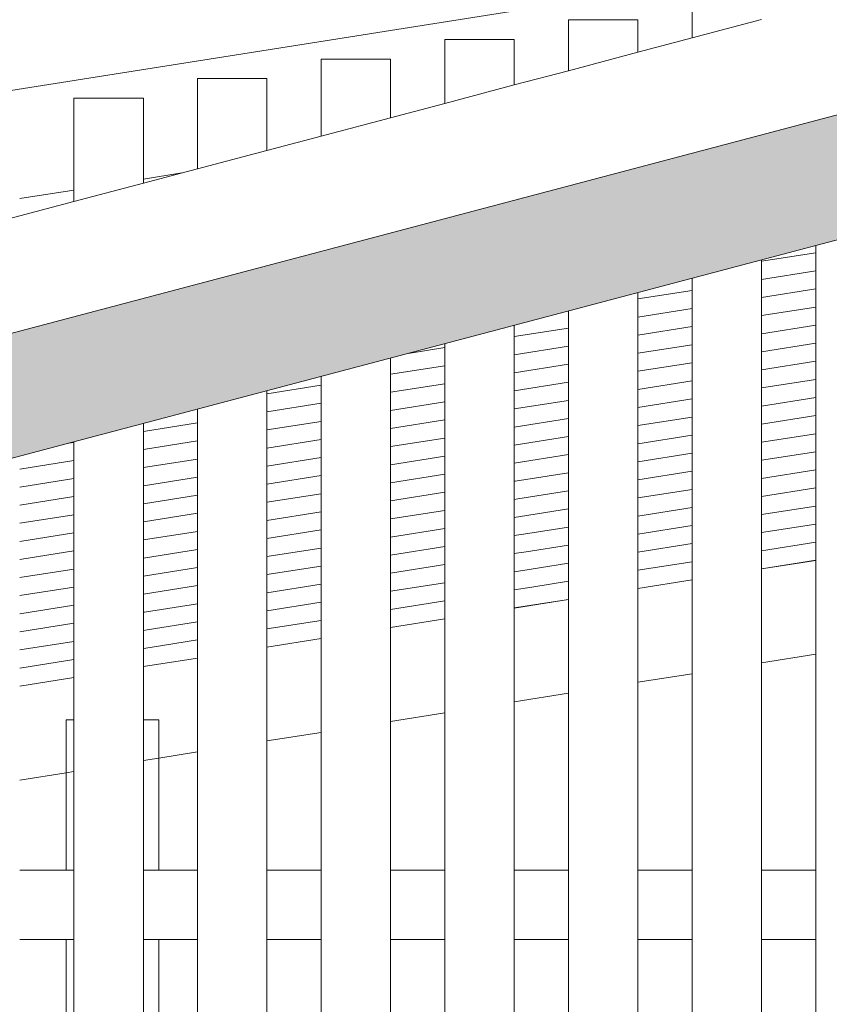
# Model space of a CAD drawing. Header units: millimetres. Extents: x -65 to 293624, y -1905 to 31061.
# Tile 147 of 256: x 105472 to 105996, y 20915 to 21551. Entities that reach past the tile are written whole.
import ezdxf

# ---------------------------------------------------------------- set-up
doc = ezdxf.new("R2010")
doc.units = ezdxf.units.MM
doc.header["$MEASUREMENT"] = 0
for name, color, linetype in [('1232 Välisseinad.AR', 7, 'Continuous'), ('1244 Fassaadivarustus.AR', 7, 'Continuous'), ('1245 Klaasfassaadid.AR', 7, 'Continuous'), ('1245 Sisehoovi varjestus.AR', 7, 'Continuous'), ('1263 Katuse alusserv.AR', 7, 'Continuous')]:
    doc.layers.add(name, color=color, linetype=linetype)
pattern_1 = [(180, (20443.1, 12361.43), (0, 500), []), (90, (20443.1, 12361.4), (1000, 0), [500, -500]), (90, (19943.1, 12861.4), (1000, 0), [500, -500])]

# ---------------------------------------------------------------- blocks, each defined once
blk = doc.blocks.new('Section Element_1119_3', base_point=(20443.11, 12361.43))
at = {"layer": '1232 Välisseinad.AR', "linetype": 'Continuous', "lineweight": 0, "true_color": 0x000000}
h = blk.add_hatch(dxfattribs=at)
h.set_pattern_fill('Plokk_Panel_100x50_0003', color=178, style=0, pattern_type=2)
h.set_pattern_definition(pattern_1)
h.paths.add_polyline_path([(106995.55, 21827.45), (104761.88, 22571.88), (104761.88, 21394.37), (106242.59, 21628.33)])
h = blk.add_hatch(dxfattribs=at)
h.set_pattern_fill('Plokk_Panel_100x50_0003', color=178, style=0, pattern_type=2)
h.set_pattern_definition(pattern_1)
h.paths.add_polyline_path([(106995.55, 21827.45), (104761.88, 22571.88), (104761.88, 21394.37), (106242.59, 21628.33)])
blk = doc.blocks.new('Section Element_1417_3', base_point=(20443.11, 12361.43))
at = {"layer": '1263 Katuse alusserv.AR', "linetype": 'Continuous', "lineweight": 0, "true_color": 0x000000}
for points in [[(107334.48, 21842.54), (104676.88, 21139.73), (104676.88, 21093.06), (107334.48, 21795.88)], [(107334.48, 21795.88), (104676.88, 21093.06), (104676.88, 21080.62), (107334.48, 21783.44)], [(104676.88, 21080.62), (104676.88, 21058.85), (107334.48, 21761.66), (107334.48, 21783.44)]]:
    blk.add_hatch(color=178, dxfattribs=at).paths.add_polyline_path(points)
at = {"layer": '1263 Katuse alusserv.AR', "color": 7, "linetype": 'Continuous', "lineweight": 13}
for p, q in [((107120.25, 21785.89), (104676.88, 21139.73)), ((105951.88, 21551.45), (105906.88, 21539.55)), ((105906.88, 21539.55), (105871.88, 21530.29)), ((105871.88, 21530.29), (105826.88, 21518.39)), ((105826.88, 21518.39), (105791.88, 21509.13)), ((105791.88, 21509.13), (105746.88, 21497.23)), ((105746.88, 21497.23), (105711.88, 21487.98)), ((105711.88, 21487.98), (105666.88, 21476.08)), ((105666.88, 21476.08), (105631.88, 21466.82)), ((105631.88, 21466.82), (105586.88, 21454.92)), ((105586.88, 21454.92), (105551.88, 21445.67)), ((105551.88, 21445.67), (105506.88, 21433.76)), ((105506.88, 21433.76), (105471.88, 21424.51)), ((105471.88, 21424.51), (105426.88, 21412.61))]:
    blk.add_line(p, q, dxfattribs=at)
at = {"layer": '1263 Katuse alusserv.AR', "color": 7, "linetype": 'Continuous', "lineweight": 15}
blk.add_line((107334.48, 21761.66), (104761.88, 21081.32), dxfattribs=at)
blk = doc.blocks.new('*X1828', base_point=(20443.11, 12361.43))
at = {"layer": '1263 Katuse alusserv.AR', "color": 7, "linetype": 'Continuous', "lineweight": 13}
for p, q in [((105506.88, 21277.98), (105503.48, 21277.44)), ((105506.88, 21277.98), (105503.48, 21277.44)), ((105506.88, 21266.28), (105471.88, 21260.75)), ((105506.88, 21266.28), (105471.88, 21260.75)), ((105506.88, 21254.58), (105471.88, 21249.05)), ((105506.88, 21254.58), (105471.88, 21249.05)), ((105506.88, 21242.89), (105471.88, 21237.36)), ((105506.88, 21242.89), (105471.88, 21237.36)), ((105506.88, 21231.19), (105471.88, 21225.66)), ((105506.88, 21231.19), (105471.88, 21225.66)), ((105506.88, 21219.49), (105471.88, 21213.96)), ((105506.88, 21219.49), (105471.88, 21213.96)), ((105506.88, 21207.79), (105471.88, 21202.26)), ((105506.88, 21207.79), (105471.88, 21202.26)), ((105506.88, 21196.09), (105471.88, 21190.56)), ((105506.88, 21196.09), (105471.88, 21190.56)), ((105506.88, 21184.39), (105471.88, 21178.86)), ((105506.88, 21184.39), (105471.88, 21178.86)), ((105506.88, 21172.7), (105471.88, 21167.17)), ((105506.88, 21172.7), (105471.88, 21167.17)), ((105506.88, 21161), (105471.88, 21155.47)), ((105506.88, 21161), (105471.88, 21155.47)), ((105506.88, 21149.3), (105471.88, 21143.77)), ((105506.88, 21149.3), (105471.88, 21143.77)), ((105506.88, 21137.6), (105471.88, 21132.07)), ((105506.88, 21137.6), (105471.88, 21132.07))]:
    blk.add_line(p, q, dxfattribs=at)
blk = doc.blocks.new('*X1829', base_point=(20443.11, 12361.43))
at = {"layer": '1263 Katuse alusserv.AR', "color": 7, "linetype": 'Continuous', "lineweight": 13}
for p, q in [((105506.88, 21277.98), (105503.48, 21277.44)), ((105506.88, 21277.98), (105503.48, 21277.44)), ((105506.88, 21266.28), (105471.88, 21260.75)), ((105506.88, 21266.28), (105471.88, 21260.75)), ((105506.88, 21254.58), (105471.88, 21249.05)), ((105506.88, 21254.58), (105471.88, 21249.05)), ((105506.88, 21242.89), (105471.88, 21237.36)), ((105506.88, 21242.89), (105471.88, 21237.36)), ((105506.88, 21231.19), (105471.88, 21225.66)), ((105506.88, 21231.19), (105471.88, 21225.66)), ((105506.88, 21219.49), (105471.88, 21213.96)), ((105506.88, 21219.49), (105471.88, 21213.96)), ((105506.88, 21207.79), (105471.88, 21202.26)), ((105506.88, 21207.79), (105471.88, 21202.26)), ((105506.88, 21196.09), (105471.88, 21190.56)), ((105506.88, 21196.09), (105471.88, 21190.56)), ((105506.88, 21184.39), (105471.88, 21178.86)), ((105506.88, 21184.39), (105471.88, 21178.86)), ((105506.88, 21172.7), (105471.88, 21167.17)), ((105506.88, 21172.7), (105471.88, 21167.17)), ((105506.88, 21161), (105471.88, 21155.47)), ((105506.88, 21161), (105471.88, 21155.47)), ((105506.88, 21149.3), (105471.88, 21143.77)), ((105506.88, 21149.3), (105471.88, 21143.77)), ((105506.88, 21137.6), (105471.88, 21132.07)), ((105506.88, 21137.6), (105471.88, 21132.07))]:
    blk.add_line(p, q, dxfattribs=at)
blk = doc.blocks.new('*X1830', base_point=(20443.11, 12361.43))
at = {"layer": '1263 Katuse alusserv.AR', "color": 7, "linetype": 'Continuous', "lineweight": 13}
for p, q in [((105586.88, 21290.62), (105551.88, 21285.09)), ((105586.88, 21290.62), (105551.88, 21285.09)), ((105586.88, 21278.92), (105551.88, 21273.39)), ((105586.88, 21278.92), (105551.88, 21273.39)), ((105586.88, 21267.22), (105551.88, 21261.69)), ((105586.88, 21267.22), (105551.88, 21261.69)), ((105586.88, 21255.53), (105551.88, 21250)), ((105586.88, 21255.53), (105551.88, 21250)), ((105586.88, 21243.83), (105551.88, 21238.3)), ((105586.88, 21243.83), (105551.88, 21238.3)), ((105586.88, 21232.13), (105551.88, 21226.6)), ((105586.88, 21232.13), (105551.88, 21226.6)), ((105586.88, 21220.43), (105551.88, 21214.9)), ((105586.88, 21220.43), (105551.88, 21214.9)), ((105586.88, 21208.73), (105551.88, 21203.2)), ((105586.88, 21208.73), (105551.88, 21203.2)), ((105586.88, 21197.04), (105551.88, 21191.51)), ((105586.88, 21197.04), (105551.88, 21191.51)), ((105586.88, 21185.34), (105551.88, 21179.81)), ((105586.88, 21185.34), (105551.88, 21179.81)), ((105586.88, 21173.64), (105552.66, 21168.23)), ((105586.88, 21173.64), (105552.66, 21168.23)), ((105552.66, 21168.23), (105551.88, 21168.11)), ((105552.66, 21168.23), (105551.88, 21168.11)), ((105586.88, 21161.94), (105554.46, 21156.82)), ((105586.88, 21161.94), (105554.46, 21156.82)), ((105554.46, 21156.82), (105551.88, 21156.41)), ((105554.46, 21156.82), (105551.88, 21156.41)), ((105586.88, 21150.24), (105556.26, 21145.4)), ((105586.88, 21150.24), (105556.26, 21145.4)), ((105556.26, 21145.4), (105551.88, 21144.71)), ((105556.26, 21145.4), (105551.88, 21144.71))]:
    blk.add_line(p, q, dxfattribs=at)
blk = doc.blocks.new('*X1831', base_point=(20443.11, 12361.43))
at = {"layer": '1263 Katuse alusserv.AR', "color": 7, "linetype": 'Continuous', "lineweight": 13}
for p, q in [((105586.88, 21290.62), (105551.88, 21285.09)), ((105586.88, 21290.62), (105551.88, 21285.09)), ((105586.88, 21278.92), (105551.88, 21273.39)), ((105586.88, 21278.92), (105551.88, 21273.39)), ((105586.88, 21267.22), (105551.88, 21261.69)), ((105586.88, 21267.22), (105551.88, 21261.69)), ((105586.88, 21255.53), (105551.88, 21250)), ((105586.88, 21255.53), (105551.88, 21250)), ((105586.88, 21243.83), (105551.88, 21238.3)), ((105586.88, 21243.83), (105551.88, 21238.3)), ((105586.88, 21232.13), (105551.88, 21226.6)), ((105586.88, 21232.13), (105551.88, 21226.6)), ((105586.88, 21220.43), (105551.88, 21214.9)), ((105586.88, 21220.43), (105551.88, 21214.9)), ((105586.88, 21208.73), (105551.88, 21203.2)), ((105586.88, 21208.73), (105551.88, 21203.2)), ((105586.88, 21197.04), (105551.88, 21191.51)), ((105586.88, 21197.04), (105551.88, 21191.51)), ((105586.88, 21185.34), (105551.88, 21179.81)), ((105586.88, 21185.34), (105551.88, 21179.81)), ((105586.88, 21173.64), (105552.66, 21168.23)), ((105586.88, 21173.64), (105552.66, 21168.23)), ((105552.66, 21168.23), (105551.88, 21168.11)), ((105552.66, 21168.23), (105551.88, 21168.11)), ((105586.88, 21161.94), (105554.46, 21156.82)), ((105586.88, 21161.94), (105554.46, 21156.82)), ((105554.46, 21156.82), (105551.88, 21156.41)), ((105554.46, 21156.82), (105551.88, 21156.41)), ((105586.88, 21150.24), (105556.26, 21145.4)), ((105586.88, 21150.24), (105556.26, 21145.4)), ((105556.26, 21145.4), (105551.88, 21144.71)), ((105556.26, 21145.4), (105551.88, 21144.71))]:
    blk.add_line(p, q, dxfattribs=at)
blk = doc.blocks.new('*X1832', base_point=(20443.11, 12361.43))
at = {"layer": '1263 Katuse alusserv.AR', "color": 7, "linetype": 'Continuous', "lineweight": 13}
for p, q in [((105666.88, 21314.96), (105631.88, 21309.43)), ((105666.88, 21314.96), (105631.88, 21309.43)), ((105666.88, 21303.26), (105631.88, 21297.73)), ((105666.88, 21303.26), (105631.88, 21297.73)), ((105666.88, 21291.56), (105631.88, 21286.03)), ((105666.88, 21291.56), (105631.88, 21286.03)), ((105666.88, 21279.87), (105631.88, 21274.34)), ((105666.88, 21279.87), (105631.88, 21274.34)), ((105666.88, 21268.17), (105631.88, 21262.64)), ((105666.88, 21268.17), (105631.88, 21262.64)), ((105666.88, 21256.47), (105631.88, 21250.94)), ((105666.88, 21256.47), (105631.88, 21250.94)), ((105666.88, 21244.77), (105631.88, 21239.24)), ((105666.88, 21244.77), (105631.88, 21239.24)), ((105666.88, 21233.07), (105631.88, 21227.54)), ((105666.88, 21233.07), (105631.88, 21227.54)), ((105666.88, 21221.37), (105631.88, 21215.84)), ((105666.88, 21221.37), (105631.88, 21215.84)), ((105666.88, 21209.68), (105631.88, 21204.15)), ((105666.88, 21209.68), (105631.88, 21204.15)), ((105666.88, 21197.98), (105631.88, 21192.45)), ((105666.88, 21197.98), (105631.88, 21192.45)), ((105666.88, 21186.28), (105631.88, 21180.75)), ((105666.88, 21186.28), (105631.88, 21180.75)), ((105666.88, 21174.58), (105631.88, 21169.05)), ((105666.88, 21174.58), (105631.88, 21169.05)), ((105666.88, 21162.88), (105631.88, 21157.35)), ((105666.88, 21162.88), (105631.88, 21157.35))]:
    blk.add_line(p, q, dxfattribs=at)
blk = doc.blocks.new('*X1833', base_point=(20443.11, 12361.43))
at = {"layer": '1263 Katuse alusserv.AR', "color": 7, "linetype": 'Continuous', "lineweight": 13}
for p, q in [((105666.88, 21314.96), (105631.88, 21309.43)), ((105666.88, 21314.96), (105631.88, 21309.43)), ((105666.88, 21303.26), (105631.88, 21297.73)), ((105666.88, 21303.26), (105631.88, 21297.73)), ((105666.88, 21291.56), (105631.88, 21286.03)), ((105666.88, 21291.56), (105631.88, 21286.03)), ((105666.88, 21279.87), (105631.88, 21274.34)), ((105666.88, 21279.87), (105631.88, 21274.34)), ((105666.88, 21268.17), (105631.88, 21262.64)), ((105666.88, 21268.17), (105631.88, 21262.64)), ((105666.88, 21256.47), (105631.88, 21250.94)), ((105666.88, 21256.47), (105631.88, 21250.94)), ((105666.88, 21244.77), (105631.88, 21239.24)), ((105666.88, 21244.77), (105631.88, 21239.24)), ((105666.88, 21233.07), (105631.88, 21227.54)), ((105666.88, 21233.07), (105631.88, 21227.54)), ((105666.88, 21221.37), (105631.88, 21215.84)), ((105666.88, 21221.37), (105631.88, 21215.84)), ((105666.88, 21209.68), (105631.88, 21204.15)), ((105666.88, 21209.68), (105631.88, 21204.15)), ((105666.88, 21197.98), (105631.88, 21192.45)), ((105666.88, 21197.98), (105631.88, 21192.45)), ((105666.88, 21186.28), (105631.88, 21180.75)), ((105666.88, 21186.28), (105631.88, 21180.75)), ((105666.88, 21174.58), (105631.88, 21169.05)), ((105666.88, 21174.58), (105631.88, 21169.05)), ((105666.88, 21162.88), (105631.88, 21157.35)), ((105666.88, 21162.88), (105631.88, 21157.35))]:
    blk.add_line(p, q, dxfattribs=at)
blk = doc.blocks.new('*X1834', base_point=(20443.11, 12361.43))
at = {"layer": '1263 Katuse alusserv.AR', "color": 7, "linetype": 'Continuous', "lineweight": 13}
for p, q in [((105746.88, 21339.3), (105723.26, 21335.57)), ((105746.88, 21339.3), (105723.26, 21335.57)), ((105746.88, 21327.6), (105711.88, 21322.07)), ((105746.88, 21327.6), (105711.88, 21322.07)), ((105746.88, 21315.9), (105711.88, 21310.37)), ((105746.88, 21315.9), (105711.88, 21310.37)), ((105746.88, 21304.2), (105711.88, 21298.67)), ((105746.88, 21304.2), (105711.88, 21298.67)), ((105746.88, 21292.51), (105711.88, 21286.98)), ((105746.88, 21292.51), (105711.88, 21286.98)), ((105746.88, 21280.81), (105711.88, 21275.28)), ((105746.88, 21280.81), (105711.88, 21275.28)), ((105746.88, 21269.11), (105711.88, 21263.58)), ((105746.88, 21269.11), (105711.88, 21263.58)), ((105746.88, 21257.41), (105711.88, 21251.88)), ((105746.88, 21257.41), (105711.88, 21251.88)), ((105746.88, 21245.71), (105711.88, 21240.18)), ((105746.88, 21245.71), (105711.88, 21240.18)), ((105746.88, 21234.01), (105711.88, 21228.48)), ((105746.88, 21234.01), (105711.88, 21228.48)), ((105746.88, 21222.32), (105711.88, 21216.79)), ((105746.88, 21222.32), (105711.88, 21216.79)), ((105746.88, 21210.62), (105711.88, 21205.09)), ((105746.88, 21210.62), (105711.88, 21205.09)), ((105746.88, 21198.92), (105711.88, 21193.39)), ((105746.88, 21198.92), (105711.88, 21193.39)), ((105746.88, 21187.22), (105711.88, 21181.69)), ((105746.88, 21187.22), (105711.88, 21181.69)), ((105746.88, 21175.52), (105711.88, 21169.99)), ((105746.88, 21175.52), (105711.88, 21169.99))]:
    blk.add_line(p, q, dxfattribs=at)
blk = doc.blocks.new('*X1835', base_point=(20443.11, 12361.43))
at = {"layer": '1263 Katuse alusserv.AR', "color": 7, "linetype": 'Continuous', "lineweight": 13}
for p, q in [((105746.88, 21339.3), (105723.26, 21335.57)), ((105746.88, 21339.3), (105723.26, 21335.57)), ((105746.88, 21327.6), (105711.88, 21322.07)), ((105746.88, 21327.6), (105711.88, 21322.07)), ((105746.88, 21315.9), (105711.88, 21310.37)), ((105746.88, 21315.9), (105711.88, 21310.37)), ((105746.88, 21304.2), (105711.88, 21298.67)), ((105746.88, 21304.2), (105711.88, 21298.67)), ((105746.88, 21292.51), (105711.88, 21286.98)), ((105746.88, 21292.51), (105711.88, 21286.98)), ((105746.88, 21280.81), (105711.88, 21275.28)), ((105746.88, 21280.81), (105711.88, 21275.28)), ((105746.88, 21269.11), (105711.88, 21263.58)), ((105746.88, 21269.11), (105711.88, 21263.58)), ((105746.88, 21257.41), (105711.88, 21251.88)), ((105746.88, 21257.41), (105711.88, 21251.88)), ((105746.88, 21245.71), (105711.88, 21240.18)), ((105746.88, 21245.71), (105711.88, 21240.18)), ((105746.88, 21234.01), (105711.88, 21228.48)), ((105746.88, 21234.01), (105711.88, 21228.48)), ((105746.88, 21222.32), (105711.88, 21216.79)), ((105746.88, 21222.32), (105711.88, 21216.79)), ((105746.88, 21210.62), (105711.88, 21205.09)), ((105746.88, 21210.62), (105711.88, 21205.09)), ((105746.88, 21198.92), (105711.88, 21193.39)), ((105746.88, 21198.92), (105711.88, 21193.39)), ((105746.88, 21187.22), (105711.88, 21181.69)), ((105746.88, 21187.22), (105711.88, 21181.69)), ((105746.88, 21175.52), (105711.88, 21169.99)), ((105746.88, 21175.52), (105711.88, 21169.99))]:
    blk.add_line(p, q, dxfattribs=at)
blk = doc.blocks.new('*X1836', base_point=(20443.11, 12361.43))
at = {"layer": '1263 Katuse alusserv.AR', "color": 7, "linetype": 'Continuous', "lineweight": 13}
for p, q in [((105826.88, 21351.94), (105791.88, 21346.41)), ((105826.88, 21351.94), (105791.88, 21346.41)), ((105826.88, 21340.24), (105791.88, 21334.71)), ((105826.88, 21340.24), (105791.88, 21334.71)), ((105826.88, 21328.54), (105791.88, 21323.01)), ((105826.88, 21328.54), (105791.88, 21323.01)), ((105826.88, 21316.84), (105791.88, 21311.31)), ((105826.88, 21316.84), (105791.88, 21311.31)), ((105826.88, 21305.15), (105791.88, 21299.62)), ((105826.88, 21305.15), (105791.88, 21299.62)), ((105826.88, 21293.45), (105791.88, 21287.92)), ((105826.88, 21293.45), (105791.88, 21287.92)), ((105826.88, 21281.75), (105791.88, 21276.22)), ((105826.88, 21281.75), (105791.88, 21276.22)), ((105826.88, 21270.05), (105791.88, 21264.52)), ((105826.88, 21270.05), (105791.88, 21264.52)), ((105826.88, 21258.35), (105792.38, 21252.9)), ((105826.88, 21258.35), (105792.38, 21252.9)), ((105792.38, 21252.9), (105791.88, 21252.82)), ((105792.38, 21252.9), (105791.88, 21252.82)), ((105826.88, 21246.65), (105794.18, 21241.49)), ((105826.88, 21246.65), (105794.18, 21241.49)), ((105794.18, 21241.49), (105791.88, 21241.12)), ((105794.18, 21241.49), (105791.88, 21241.12)), ((105826.88, 21234.96), (105795.99, 21230.08)), ((105826.88, 21234.96), (105795.99, 21230.08)), ((105795.99, 21230.08), (105791.88, 21229.43)), ((105795.99, 21230.08), (105791.88, 21229.43)), ((105797.79, 21218.66), (105791.88, 21217.73)), ((105797.79, 21218.66), (105791.88, 21217.73)), ((105826.88, 21223.26), (105797.79, 21218.66)), ((105826.88, 21223.26), (105797.79, 21218.66)), ((105826.88, 21211.56), (105799.59, 21207.25)), ((105826.88, 21211.56), (105799.59, 21207.25)), ((105799.59, 21207.25), (105791.88, 21206.03)), ((105799.59, 21207.25), (105791.88, 21206.03)), ((105826.88, 21199.86), (105801.4, 21195.84)), ((105826.88, 21199.86), (105801.4, 21195.84)), ((105801.4, 21195.84), (105791.88, 21194.33)), ((105801.4, 21195.84), (105791.88, 21194.33)), ((105826.88, 21188.16), (105803.2, 21184.42)), ((105826.88, 21188.16), (105803.2, 21184.42)), ((105803.2, 21184.42), (105791.88, 21182.63)), ((105803.2, 21184.42), (105791.88, 21182.63))]:
    blk.add_line(p, q, dxfattribs=at)
blk = doc.blocks.new('*X1837', base_point=(20443.11, 12361.43))
at = {"layer": '1263 Katuse alusserv.AR', "color": 7, "linetype": 'Continuous', "lineweight": 13}
for p, q in [((105826.88, 21351.94), (105791.88, 21346.41)), ((105826.88, 21351.94), (105791.88, 21346.41)), ((105826.88, 21340.24), (105791.88, 21334.71)), ((105826.88, 21340.24), (105791.88, 21334.71)), ((105826.88, 21328.54), (105791.88, 21323.01)), ((105826.88, 21328.54), (105791.88, 21323.01)), ((105826.88, 21316.84), (105791.88, 21311.31)), ((105826.88, 21316.84), (105791.88, 21311.31)), ((105826.88, 21305.15), (105791.88, 21299.62)), ((105826.88, 21305.15), (105791.88, 21299.62)), ((105826.88, 21293.45), (105791.88, 21287.92)), ((105826.88, 21293.45), (105791.88, 21287.92)), ((105826.88, 21281.75), (105791.88, 21276.22)), ((105826.88, 21281.75), (105791.88, 21276.22)), ((105826.88, 21270.05), (105791.88, 21264.52)), ((105826.88, 21270.05), (105791.88, 21264.52)), ((105826.88, 21258.35), (105792.38, 21252.9)), ((105826.88, 21258.35), (105792.38, 21252.9)), ((105792.38, 21252.9), (105791.88, 21252.82)), ((105792.38, 21252.9), (105791.88, 21252.82)), ((105826.88, 21246.65), (105794.18, 21241.49)), ((105826.88, 21246.65), (105794.18, 21241.49)), ((105794.18, 21241.49), (105791.88, 21241.12)), ((105794.18, 21241.49), (105791.88, 21241.12)), ((105826.88, 21234.96), (105795.99, 21230.08)), ((105826.88, 21234.96), (105795.99, 21230.08)), ((105795.99, 21230.08), (105791.88, 21229.43)), ((105795.99, 21230.08), (105791.88, 21229.43)), ((105797.79, 21218.66), (105791.88, 21217.73)), ((105797.79, 21218.66), (105791.88, 21217.73)), ((105826.88, 21223.26), (105797.79, 21218.66)), ((105826.88, 21223.26), (105797.79, 21218.66)), ((105826.88, 21211.56), (105799.59, 21207.25)), ((105826.88, 21211.56), (105799.59, 21207.25)), ((105799.59, 21207.25), (105791.88, 21206.03)), ((105799.59, 21207.25), (105791.88, 21206.03)), ((105826.88, 21199.86), (105801.4, 21195.84)), ((105826.88, 21199.86), (105801.4, 21195.84)), ((105801.4, 21195.84), (105791.88, 21194.33)), ((105801.4, 21195.84), (105791.88, 21194.33)), ((105826.88, 21188.16), (105803.2, 21184.42)), ((105826.88, 21188.16), (105803.2, 21184.42)), ((105803.2, 21184.42), (105791.88, 21182.63)), ((105803.2, 21184.42), (105791.88, 21182.63))]:
    blk.add_line(p, q, dxfattribs=at)
blk = doc.blocks.new('*X1838', base_point=(20443.11, 12361.43))
at = {"layer": '1263 Katuse alusserv.AR', "color": 7, "linetype": 'Continuous', "lineweight": 13}
for p, q in [((105906.88, 21376.28), (105871.88, 21370.75)), ((105906.88, 21376.28), (105871.88, 21370.75)), ((105906.88, 21364.58), (105871.88, 21359.05)), ((105906.88, 21364.58), (105871.88, 21359.05)), ((105906.88, 21352.88), (105871.88, 21347.35)), ((105906.88, 21352.88), (105871.88, 21347.35)), ((105906.88, 21341.18), (105871.88, 21335.65)), ((105906.88, 21341.18), (105871.88, 21335.65)), ((105906.88, 21329.48), (105871.88, 21323.95)), ((105906.88, 21329.48), (105871.88, 21323.95)), ((105906.88, 21317.79), (105871.88, 21312.26)), ((105906.88, 21317.79), (105871.88, 21312.26)), ((105906.88, 21306.09), (105871.88, 21300.56)), ((105906.88, 21306.09), (105871.88, 21300.56)), ((105906.88, 21294.39), (105871.88, 21288.86)), ((105906.88, 21294.39), (105871.88, 21288.86)), ((105906.88, 21282.69), (105871.88, 21277.16)), ((105906.88, 21282.69), (105871.88, 21277.16)), ((105906.88, 21270.99), (105871.88, 21265.46)), ((105906.88, 21270.99), (105871.88, 21265.46)), ((105906.88, 21259.29), (105871.88, 21253.76)), ((105906.88, 21259.29), (105871.88, 21253.76)), ((105906.88, 21247.6), (105871.88, 21242.07)), ((105906.88, 21247.6), (105871.88, 21242.07)), ((105906.88, 21235.9), (105871.88, 21230.37)), ((105906.88, 21235.9), (105871.88, 21230.37)), ((105906.88, 21224.2), (105871.88, 21218.67)), ((105906.88, 21224.2), (105871.88, 21218.67)), ((105906.88, 21212.5), (105871.88, 21206.97)), ((105906.88, 21212.5), (105871.88, 21206.97)), ((105906.88, 21200.8), (105871.88, 21195.27)), ((105906.88, 21200.8), (105871.88, 21195.27))]:
    blk.add_line(p, q, dxfattribs=at)
blk = doc.blocks.new('*X1839', base_point=(20443.11, 12361.43))
at = {"layer": '1263 Katuse alusserv.AR', "color": 7, "linetype": 'Continuous', "lineweight": 13}
for p, q in [((105906.88, 21376.28), (105871.88, 21370.75)), ((105906.88, 21376.28), (105871.88, 21370.75)), ((105906.88, 21364.58), (105871.88, 21359.05)), ((105906.88, 21364.58), (105871.88, 21359.05)), ((105906.88, 21352.88), (105871.88, 21347.35)), ((105906.88, 21352.88), (105871.88, 21347.35)), ((105906.88, 21341.18), (105871.88, 21335.65)), ((105906.88, 21341.18), (105871.88, 21335.65)), ((105906.88, 21329.48), (105871.88, 21323.95)), ((105906.88, 21329.48), (105871.88, 21323.95)), ((105906.88, 21317.79), (105871.88, 21312.26)), ((105906.88, 21317.79), (105871.88, 21312.26)), ((105906.88, 21306.09), (105871.88, 21300.56)), ((105906.88, 21306.09), (105871.88, 21300.56)), ((105906.88, 21294.39), (105871.88, 21288.86)), ((105906.88, 21294.39), (105871.88, 21288.86)), ((105906.88, 21282.69), (105871.88, 21277.16)), ((105906.88, 21282.69), (105871.88, 21277.16)), ((105906.88, 21270.99), (105871.88, 21265.46)), ((105906.88, 21270.99), (105871.88, 21265.46)), ((105906.88, 21259.29), (105871.88, 21253.76)), ((105906.88, 21259.29), (105871.88, 21253.76)), ((105906.88, 21247.6), (105871.88, 21242.07)), ((105906.88, 21247.6), (105871.88, 21242.07)), ((105906.88, 21235.9), (105871.88, 21230.37)), ((105906.88, 21235.9), (105871.88, 21230.37)), ((105906.88, 21224.2), (105871.88, 21218.67)), ((105906.88, 21224.2), (105871.88, 21218.67)), ((105906.88, 21212.5), (105871.88, 21206.97)), ((105906.88, 21212.5), (105871.88, 21206.97)), ((105906.88, 21200.8), (105871.88, 21195.27)), ((105906.88, 21200.8), (105871.88, 21195.27))]:
    blk.add_line(p, q, dxfattribs=at)
blk = doc.blocks.new('*X1840', base_point=(20443.11, 12361.43))
at = {"layer": '1263 Katuse alusserv.AR', "color": 7, "linetype": 'Continuous', "lineweight": 13}
for p, q in [((105986.88, 21400.62), (105951.88, 21395.09)), ((105986.88, 21400.62), (105951.88, 21395.09)), ((105986.88, 21388.92), (105951.88, 21383.39)), ((105986.88, 21388.92), (105951.88, 21383.39)), ((105986.88, 21377.22), (105951.88, 21371.69)), ((105986.88, 21377.22), (105951.88, 21371.69)), ((105986.88, 21365.52), (105951.88, 21359.99)), ((105986.88, 21365.52), (105951.88, 21359.99)), ((105986.88, 21353.82), (105951.88, 21348.29)), ((105986.88, 21353.82), (105951.88, 21348.29)), ((105986.88, 21342.12), (105951.88, 21336.59)), ((105986.88, 21342.12), (105951.88, 21336.59)), ((105986.88, 21330.43), (105951.88, 21324.9)), ((105986.88, 21330.43), (105951.88, 21324.9)), ((105986.88, 21318.73), (105951.88, 21313.2)), ((105986.88, 21318.73), (105951.88, 21313.2)), ((105986.88, 21307.03), (105951.88, 21301.5)), ((105986.88, 21307.03), (105951.88, 21301.5)), ((105986.88, 21295.33), (105951.88, 21289.8)), ((105986.88, 21295.33), (105951.88, 21289.8)), ((105986.88, 21283.63), (105951.88, 21278.1)), ((105986.88, 21283.63), (105951.88, 21278.1)), ((105986.88, 21271.94), (105951.88, 21266.4)), ((105986.88, 21271.94), (105951.88, 21266.4)), ((105986.88, 21260.24), (105951.88, 21254.71)), ((105986.88, 21260.24), (105951.88, 21254.71)), ((105986.88, 21248.54), (105951.88, 21243.01)), ((105986.88, 21248.54), (105951.88, 21243.01)), ((105986.88, 21236.84), (105951.88, 21231.31)), ((105986.88, 21236.84), (105951.88, 21231.31)), ((105986.88, 21225.14), (105951.88, 21219.61)), ((105986.88, 21225.14), (105951.88, 21219.61)), ((105986.88, 21213.44), (105951.88, 21207.91)), ((105986.88, 21213.44), (105951.88, 21207.91))]:
    blk.add_line(p, q, dxfattribs=at)
blk = doc.blocks.new('*X1841', base_point=(20443.11, 12361.43))
at = {"layer": '1263 Katuse alusserv.AR', "color": 7, "linetype": 'Continuous', "lineweight": 13}
for p, q in [((105986.88, 21400.62), (105951.88, 21395.09)), ((105986.88, 21400.62), (105951.88, 21395.09)), ((105986.88, 21388.92), (105951.88, 21383.39)), ((105986.88, 21388.92), (105951.88, 21383.39)), ((105986.88, 21377.22), (105951.88, 21371.69)), ((105986.88, 21377.22), (105951.88, 21371.69)), ((105986.88, 21365.52), (105951.88, 21359.99)), ((105986.88, 21365.52), (105951.88, 21359.99)), ((105986.88, 21353.82), (105951.88, 21348.29)), ((105986.88, 21353.82), (105951.88, 21348.29)), ((105986.88, 21342.12), (105951.88, 21336.59)), ((105986.88, 21342.12), (105951.88, 21336.59)), ((105986.88, 21330.43), (105951.88, 21324.9)), ((105986.88, 21330.43), (105951.88, 21324.9)), ((105986.88, 21318.73), (105951.88, 21313.2)), ((105986.88, 21318.73), (105951.88, 21313.2)), ((105986.88, 21307.03), (105951.88, 21301.5)), ((105986.88, 21307.03), (105951.88, 21301.5)), ((105986.88, 21295.33), (105951.88, 21289.8)), ((105986.88, 21295.33), (105951.88, 21289.8)), ((105986.88, 21283.63), (105951.88, 21278.1)), ((105986.88, 21283.63), (105951.88, 21278.1)), ((105986.88, 21271.94), (105951.88, 21266.4)), ((105986.88, 21271.94), (105951.88, 21266.4)), ((105986.88, 21260.24), (105951.88, 21254.71)), ((105986.88, 21260.24), (105951.88, 21254.71)), ((105986.88, 21248.54), (105951.88, 21243.01)), ((105986.88, 21248.54), (105951.88, 21243.01)), ((105986.88, 21236.84), (105951.88, 21231.31)), ((105986.88, 21236.84), (105951.88, 21231.31)), ((105986.88, 21225.14), (105951.88, 21219.61)), ((105986.88, 21225.14), (105951.88, 21219.61)), ((105986.88, 21213.44), (105951.88, 21207.91)), ((105986.88, 21213.44), (105951.88, 21207.91))]:
    blk.add_line(p, q, dxfattribs=at)
blk = doc.blocks.new('Section Element_1680_3', base_point=(20443.11, 12361.43))
at = {"layer": '1263 Katuse alusserv.AR', "color": 7, "linetype": 'Continuous', "lineweight": 13}
for p, q in [((105951.88, 21196.22), (105986.88, 21201.75)), ((105871.88, 21183.58), (105906.88, 21189.11)), ((105791.88, 21170.93), (105826.88, 21176.46)), ((105711.88, 21158.29), (105746.88, 21163.82)), ((105631.88, 21145.65), (105666.88, 21151.18)), ((105551.88, 21133.01), (105586.88, 21138.54)), ((105471.88, 21120.37), (105506.88, 21125.9))]:
    blk.add_line(p, q, dxfattribs=at)
at = {"layer": '1263 Katuse alusserv.AR', "lineweight": 0}
for name in ['*X1840', '*X1841', '*X1838', '*X1839', '*X1836', '*X1837', '*X1834', '*X1835', '*X1832', '*X1833', '*X1830', '*X1831', '*X1828', '*X1829']:
    blk.add_blockref(name, (20443.11, 12361.43), dxfattribs=at)
blk = doc.blocks.new('Section Element_1895_3', base_point=(20443.11, 12361.43))
at = {"layer": '1245 Sisehoovi varjestus.AR', "color": 7, "linetype": 'Continuous', "lineweight": 13}
for p, q in [((105506.88, 21001.43), (105471.88, 21001.43)), ((105586.88, 21001.43), (105551.88, 21001.43)), ((105666.88, 21001.43), (105631.88, 21001.43)), ((105746.88, 21001.43), (105711.88, 21001.43)), ((105826.88, 21001.43), (105791.88, 21001.43)), ((105906.88, 21001.43), (105871.88, 21001.43)), ((105986.88, 21001.43), (105951.88, 21001.43)), ((105506.88, 20956.43), (105471.88, 20956.43)), ((105586.88, 20956.43), (105551.88, 20956.43)), ((105666.88, 20956.43), (105631.88, 20956.43)), ((105746.88, 20956.43), (105711.88, 20956.43)), ((105826.88, 20956.43), (105791.88, 20956.43)), ((105906.88, 20956.43), (105871.88, 20956.43)), ((105986.88, 20956.43), (105951.88, 20956.43))]:
    blk.add_line(p, q, dxfattribs=at)
blk = doc.blocks.new('Section Element_2814_3', base_point=(20443.11, 12361.43))
at = {"layer": '1245 Klaasfassaadid.AR', "color": 7, "linetype": 'Continuous', "lineweight": 13}
for p, q in [((105501.88, 21098.64), (105506.88, 21098.64)), ((105501.88, 21064.37), (105501.88, 21098.64)), ((105551.88, 21098.64), (105561.88, 21098.64)), ((105561.88, 21073.85), (105561.88, 21098.64)), ((105561.88, 21001.43), (105561.88, 21073.85)), ((105501.88, 21001.43), (105501.88, 21064.37)), ((105501.88, 20421.43), (105501.88, 20956.43)), ((105561.88, 20421.43), (105561.88, 20956.43))]:
    blk.add_line(p, q, dxfattribs=at)
blk = doc.blocks.new('Section Element_2816_3', base_point=(20443.11, 12361.43))
at = {"layer": '1245 Klaasfassaadid.AR', "color": 7, "linetype": 'Continuous', "lineweight": 13}
for p, q in [((105986.88, 21141), (105951.88, 21135.47)), ((105906.88, 21128.36), (105871.88, 21122.83)), ((105826.88, 21115.72), (105791.88, 21110.19)), ((105746.88, 21103.08), (105711.88, 21097.55)), ((105666.88, 21090.44), (105631.88, 21084.91)), ((105586.88, 21077.8), (105561.88, 21073.85)), ((105561.88, 21073.85), (105551.88, 21072.27))]:
    blk.add_line(p, q, dxfattribs=at)
blk = doc.blocks.new('Section Element_2821_3', base_point=(20443.11, 12361.43))
at = {"layer": '1245 Klaasfassaadid.AR', "color": 7, "linetype": 'Continuous', "lineweight": 13}
for p, q in [((105506.88, 21065.16), (105501.88, 21064.37)), ((105501.88, 21064.37), (105471.88, 21059.63)), ((105426.88, 21052.52), (105391.88, 21046.99)), ((105346.88, 21039.88), (105311.88, 21034.35)), ((105266.88, 21027.24), (105231.88, 21021.71)), ((105186.88, 21014.6), (105151.88, 21009.07)), ((105106.88, 21001.96), (105103.54, 21001.43))]:
    blk.add_line(p, q, dxfattribs=at)
blk = doc.blocks.new('Section Element_2826_3', base_point=(20443.11, 12361.43))
at = {"layer": '1244 Fassaadivarustus.AR', "color": 7, "linetype": 'Continuous', "lineweight": 13}
for p, q in [((105986.88, 21201.7), (105951.88, 21196.17)), ((105906.88, 21189.06), (105871.88, 21183.53)), ((105826.88, 21176.41), (105791.88, 21170.88)), ((105746.88, 21163.77), (105711.88, 21158.24)), ((105666.88, 21151.13), (105631.88, 21145.6)), ((105586.88, 21138.49), (105551.88, 21132.96)), ((105506.88, 21125.85), (105471.88, 21120.32))]:
    blk.add_line(p, q, dxfattribs=at)
blk = doc.blocks.new('Section Element_3010_3', base_point=(20443.11, 12361.43))
at = {"layer": '1245 Sisehoovi varjestus.AR', "color": 7, "linetype": 'Continuous', "lineweight": 13}
for p, q in [((105506.88, 21500.61), (105551.88, 21500.61)), ((105506.88, 21433.76), (105506.88, 21500.61)), ((105551.88, 21445.67), (105551.88, 21500.61)), ((105551.88, 19956.43), (105551.88, 21290.24)), ((105506.88, 19956.43), (105506.88, 21278.34))]:
    blk.add_line(p, q, dxfattribs=at)
blk = doc.blocks.new('Section Element_3011_3', base_point=(20443.11, 12361.43))
at = {"layer": '1245 Sisehoovi varjestus.AR', "color": 7, "linetype": 'Continuous', "lineweight": 13}
for p, q in [((105586.88, 21513.28), (105631.88, 21513.28)), ((105586.88, 21454.92), (105586.88, 21513.28)), ((105631.88, 21466.82), (105631.88, 21513.28)), ((105631.88, 19956.43), (105631.88, 21311.4)), ((105586.88, 19956.43), (105586.88, 21299.5))]:
    blk.add_line(p, q, dxfattribs=at)
blk = doc.blocks.new('Section Element_3012_3', base_point=(20443.11, 12361.43))
at = {"layer": '1245 Sisehoovi varjestus.AR', "color": 7, "linetype": 'Continuous', "lineweight": 13}
for p, q in [((105746.88, 21538.61), (105791.88, 21538.61)), ((105746.88, 21497.23), (105746.88, 21538.61)), ((105791.88, 21509.13), (105791.88, 21538.61)), ((105791.88, 19956.43), (105791.88, 21353.71)), ((105746.88, 19956.43), (105746.88, 21341.81))]:
    blk.add_line(p, q, dxfattribs=at)
blk = doc.blocks.new('Section Element_3013_3', base_point=(20443.11, 12361.43))
at = {"layer": '1245 Sisehoovi varjestus.AR', "color": 7, "linetype": 'Continuous', "lineweight": 13}
blk.add_line((105986.88, 19956.43), (105986.88, 21405.28), dxfattribs=at)
blk = doc.blocks.new('Section Element_3028_3', base_point=(20443.11, 12361.43))
at = {"layer": '1245 Sisehoovi varjestus.AR', "color": 7, "linetype": 'Continuous', "lineweight": 13}
for p, q in [((106242.59, 21628.33), (104761.88, 21394.37)), ((105576.86, 21452.27), (105551.88, 21448.32)), ((105506.88, 21441.21), (105471.88, 21435.68))]:
    blk.add_line(p, q, dxfattribs=at)
blk = doc.blocks.new('Section Element_3029_3', base_point=(20443.11, 12361.43))
at = {"layer": '1245 Sisehoovi varjestus.AR', "color": 7, "linetype": 'Continuous', "lineweight": 13}
for p, q in [((105666.88, 21525.94), (105711.88, 21525.94)), ((105666.88, 21476.08), (105666.88, 21525.94)), ((105711.88, 21487.98), (105711.88, 21525.94)), ((105711.88, 19956.43), (105711.88, 21332.56)), ((105666.88, 19956.43), (105666.88, 21320.66))]:
    blk.add_line(p, q, dxfattribs=at)
blk = doc.blocks.new('Section Element_3030_3', base_point=(20443.11, 12361.43))
at = {"layer": '1245 Sisehoovi varjestus.AR', "color": 7, "linetype": 'Continuous', "lineweight": 13}
for p, q in [((105826.88, 21551.28), (105871.88, 21551.28)), ((105826.88, 21518.39), (105826.88, 21551.28)), ((105871.88, 21530.29), (105871.88, 21551.28)), ((105871.88, 19956.43), (105871.88, 21374.87)), ((105826.88, 19956.43), (105826.88, 21362.97))]:
    blk.add_line(p, q, dxfattribs=at)
blk = doc.blocks.new('Section Element_3031_3', base_point=(20443.11, 12361.43))
at = {"layer": '1245 Sisehoovi varjestus.AR', "color": 7, "linetype": 'Continuous', "lineweight": 13}
for p, q in [((105906.88, 21539.55), (105906.88, 21563.94)), ((105951.88, 19956.43), (105951.88, 21396.03)), ((105906.88, 19956.43), (105906.88, 21384.13))]:
    blk.add_line(p, q, dxfattribs=at)

msp = doc.modelspace()

# ---------------------------------------------------------------- block references
at = {"layer": '1232 Välisseinad.AR', "lineweight": 0}
msp.add_blockref('Section Element_1119_3', (20443.11, 12361.43), dxfattribs=at)
at = {"layer": '1244 Fassaadivarustus.AR', "lineweight": 0}
msp.add_blockref('Section Element_2826_3', (20443.11, 12361.43), dxfattribs=at)
at = {"layer": '1245 Klaasfassaadid.AR', "lineweight": 0}
for name in ['Section Element_2816_3', 'Section Element_2814_3', 'Section Element_2821_3']:
    msp.add_blockref(name, (20443.11, 12361.43), dxfattribs=at)
at = {"layer": '1245 Sisehoovi varjestus.AR', "lineweight": 0}
for name in ['Section Element_3028_3', 'Section Element_3013_3', 'Section Element_3031_3', 'Section Element_3030_3', 'Section Element_3012_3', 'Section Element_3029_3', 'Section Element_3011_3', 'Section Element_3010_3', 'Section Element_1895_3']:
    msp.add_blockref(name, (20443.11, 12361.43), dxfattribs=at)
at = {"layer": '1263 Katuse alusserv.AR', "lineweight": 0}
for name in ['Section Element_1680_3', 'Section Element_1417_3']:
    msp.add_blockref(name, (20443.11, 12361.43), dxfattribs=at)

doc.saveas('drawing.dxf')
